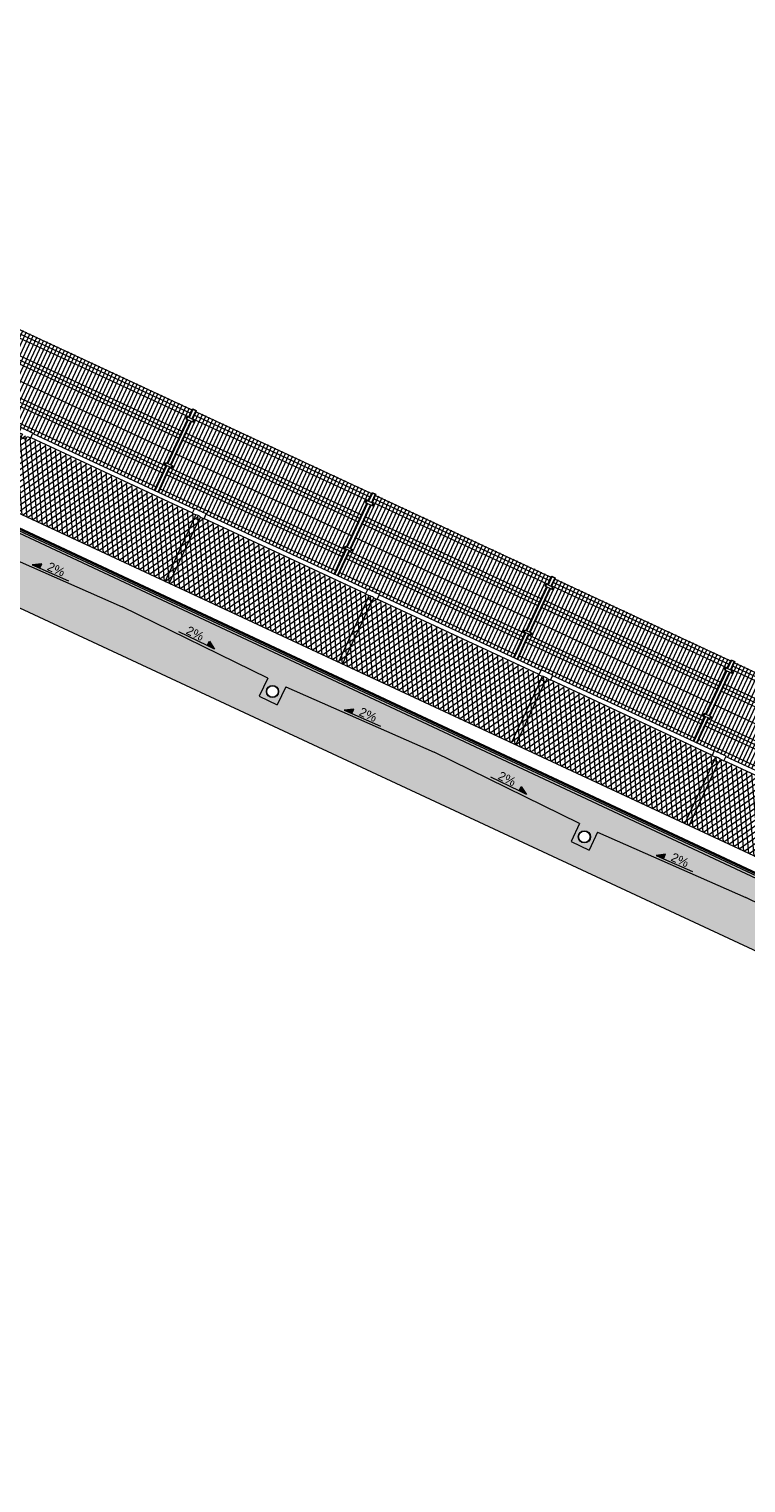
# Model space of a CAD drawing. Header units: millimetres. Extents: x 1962 to 3194, y -795 to -219.
# Tile 98 of 256: x 2323 to 2333, y -422 to -403. Entities that reach past the tile are written whole.
import ezdxf

# ---------------------------------------------------------------- set-up
doc = ezdxf.new("R2010")
doc.units = ezdxf.units.MM
doc.layers.get('0').update_dxf_attribs({"lineweight": 5})
for name, color, linetype, lineweight in [('A_hatch przekroje', 125, 'Continuous', 9), ('A_koty wysokośc.', 53, 'Continuous', 9), ('A_ogrodzenie 1_2m', 34, 'Continuous', 9), ('A_ogrodzenie 2_4m', 45, 'Continuous', 9), ('A_przekrojowe', 42, 'Continuous', 9)]:
    doc.layers.add(name, color=color, linetype=linetype, lineweight=lineweight)
doc.styles.get("Standard").update_dxf_attribs({"font": 'arial.ttf'})

# ---------------------------------------------------------------- blocks, each defined once
blk = doc.blocks.new('zw$5246')
at = {"layer": 'A_ogrodzenie 2_4m'}
blk.add_lwpolyline([(-0.095, 0.015), (0.015, 0.015), (0.015, -0.015), (-0.095, -0.015), (-0.095, 0.015)], dxfattribs=at)
for centre in [(-0.085, 0), (0.005, 0)]:
    blk.add_circle(centre, 0.006, dxfattribs=at)
blk = doc.blocks.new('zw$874D')
at = {"layer": 'A_ogrodzenie 2_4m'}
for p, q in [((0.07, -1.169), (0.07, 0)), ((0.12, -1.169), (0.12, 0)), ((0.17, -1.169), (0.17, 0)), ((0.22, -1.169), (0.22, 0)), ((0.27, -1.169), (0.27, 0)), ((0.32, -1.169), (0.32, 0)), ((0.42, -1.169), (0.42, 0)), ((0.52, -1.169), (0.52, 0)), ((0.57, -1.169), (0.57, 0)), ((0.03, -0.12), (0.03, 0)), ((0.03, -0.01), (2.56, -0.01)), ((0.03, -0.06), (2.56, -0.06)), ((0.03, -0.11), (2.56, -0.11)), ((0.03, -0.78), (0.03, -0.15)), ((0.37, -1.169), (0.37, 0)), ((0.47, -1.169), (0.47, 0)), ((0.62, -1.169), (0.62, 0)), ((0.67, -1.169), (0.67, 0)), ((0.72, -1.169), (0.72, 0)), ((0.77, -1.169), (0.77, 0)), ((0.82, -1.169), (0.82, 0)), ((0.87, -1.169), (0.87, 0)), ((0.92, -1.169), (0.92, 0)), ((0.97, -1.169), (0.97, 0)), ((1.02, -1.169), (1.02, 0)), ((1.07, -1.169), (1.07, 0)), ((1.12, -1.169), (1.12, 0)), ((1.17, -1.169), (1.17, 0)), ((1.22, -1.169), (1.22, 0)), ((1.27, -1.169), (1.27, 0)), ((1.32, -1.169), (1.32, 0)), ((1.37, -1.169), (1.37, 0)), ((1.42, -1.169), (1.42, 0)), ((1.47, -1.169), (1.47, 0)), ((1.52, -1.164), (1.52, 0)), ((1.57, -1.164), (1.57, 0)), ((1.62, -1.164), (1.62, 0)), ((1.67, -1.169), (1.67, 0)), ((1.72, -1.169), (1.72, 0)), ((1.77, -1.164), (1.77, 0)), ((1.82, -1.164), (1.82, 0)), ((1.87, -1.164), (1.87, 0)), ((1.92, -1.164), (1.92, 0)), ((1.97, -1.169), (1.97, 0)), ((2.02, -1.169), (2.02, 0)), ((2.07, -1.169), (2.07, 0)), ((2.12, -1.169), (2.12, 0)), ((2.17, -1.169), (2.17, 0)), ((2.22, -1.169), (2.22, 0)), ((2.27, -1.169), (2.27, 0)), ((2.32, -1.169), (2.32, 0)), ((2.37, -1.169), (2.37, 0)), ((2.42, -1.169), (2.42, 0)), ((2.47, -1.169), (2.47, 0)), ((2.52, -1.169), (2.52, 0)), ((2.56, -0.12), (2.56, 0)), ((2.56, -0.78), (2.56, -0.15)), ((0.03, -0.32), (2.56, -0.32)), ((0.03, -0.37), (2.56, -0.37)), ((0.03, -0.42), (2.56, -0.42)), ((0.03, -0.62), (2.56, -0.62)), ((0.03, -1.169), (0.03, -0.81)), ((0.03, -0.82), (2.56, -0.82)), ((0.03, -0.87), (2.56, -0.87)), ((0.03, -0.92), (2.56, -0.92)), ((2.56, -1.169), (2.56, -0.81)), ((0.03, -1.12), (2.56, -1.12))]:
    blk.add_line(p, q, dxfattribs=at)
blk.add_lwpolyline([(0.025, -0.01), (0.02, -0.01), (0.02, 0), (-0.02, 0), (-0.02, -0.01), (-0.025, -0.01), (-0.025, 0.005), (0.025, 0.005)], close=True, dxfattribs=at)
for points in [[(0.02, -0.12), (0.02, 0), (-0.02, 0), (-0.02, -0.12)], [(-0.02, -0.15), (-0.02, -0.78)], [(0.02, -0.78), (0.02, -0.15)], [(-0.02, -0.81), (-0.02, -1.169)], [(0.02, -1.169), (0.02, -0.81)]]:
    blk.add_lwpolyline(points, dxfattribs=at)
at = {"layer": 'A_ogrodzenie 2_4m', "xscale": -1, "rotation": 179.9999999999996}
blk.add_blockref('zw$5246', (0.04, -0.135), dxfattribs=at)
at = {"layer": 'A_ogrodzenie 2_4m', "rotation": 359.9999999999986}
blk.add_blockref('zw$5246', (0.04, -0.795), dxfattribs=at)
blk = doc.blocks.new('zw$572')
at = {"layer": 'A_koty wysokośc.'}
h = blk.add_hatch(color=256, dxfattribs=at)
h.dxf.hatch_style = 1
h.paths.add_polyline_path([(0.12, 0.072), (0, 0), (0.12, 0)])
blk.add_line((0.12, 0), (0.578, 0), dxfattribs=at)
blk.add_lwpolyline([(0.12, 0), (0.12, 0.072), (0, 0), (0.12, 0)], close=True, dxfattribs=at)
blk = doc.blocks.new('zw$607D')
at = {"layer": 'A_hatch przekroje'}
h = blk.add_hatch(dxfattribs=at)
h.set_pattern_fill('LINE', color=256, scale=0.005, angle=114.9782, style=2)
h.set_pattern_definition([(90, (-163.449078, -3.115186), (-0.015875, -1e-15), [])])
h.paths.add_polyline_path([(-24.269, 0.34), (-24.269, 0.355), (-54.769, 0.416), (-95.169, 0.416), (-125.669, 0.355), (-125.669, 0.34), (-95.169, 0.401), (-54.769, 0.401)])
h = blk.add_hatch(color=251, dxfattribs=at)
h.dxf.hatch_style = 2
h.paths.add_polyline_path([(-24.269, 0.34), (-24.269, 0.32), (-54.769, 0.381), (-95.169, 0.381), (-125.669, 0.32), (-125.669, 0.34), (-95.169, 0.401), (-54.769, 0.401)])
h = blk.add_hatch(dxfattribs=at)
h.set_pattern_fill('CONC', color=256, scale=0.005, angle=324.9782, style=2)
h.set_pattern_definition([(300, (-163.31836, -3.17903), (0.10998523, 0.0635), [0, -0.127]), (300, (-163.35622, -3.20236), (0.10998523, 0.0635), [0, -0.127]), (300, (-163.29493, -3.17137), (0.10998523, 0.0635), [0, -0.127]), (278.1986, (-163.36204, -3.13386), (0.080514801, -0.393455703), [0.01367828, -0.67023767]), (156.8699, (-163.36009, -3.147398), (0.410470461, -0.202955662), [0.00635, -0.62865]), (70.6013, (-163.36593, -3.144904), (-0.342411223, -0.9309261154), [0.01170876, -1.15917332]), (146.5651, (-163.400083, -3.11623), (-0.173485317, 0.04648505), [0.00283985, -0.28114079]), (266.3099, (-163.402453, -3.114664), (0.017014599, -0.283470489), [0.00457911, -0.45332599]), (48.4349, (-163.402748, -3.119233), (0.156470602, 0.236985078), [0.00401612, -0.39759318]), (165, (-163.37044, -3.19297), (-0.10998526, -0.06350002), [0.0053881, -0.17421695]), (300, (-163.37565, -3.19157), (0.17348523, -0.04648523), [0.00762, -0.11938]), (75, (-163.37184, -3.19817), (-0.06350002, 0.10998526), [0.0053881, -0.17421695]), (191.5651, (-163.30767, -3.13913), (0.283470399, 0.017014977), [0.00401612, -0.39759318]), (300, (-163.3116, -3.13994), (0.17348523, -0.04648523), [0.00635, -0.12065]), (83.1301, (-163.30843, -3.145435), (0.0294704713, 0.4569556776), [0.00635, -0.62865]), (153.6901, (-163.340226, -3.080204), (0.236985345, -0.156470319), [0.00457911, -0.45332599]), (281.5651, (-163.34433, -3.078174), (-0.017014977, 0.283470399), [0.00803224, -0.39357706]), (66.8699, (-163.34272, -3.086043), (-0.202955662, -0.410470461), [0.00635, -0.62865]), (300, (-163.32621, -3.11464), (0.10998523, 0.0635), [0, -0.127]), (300, (-163.37195, -3.10145), (0.10998523, 0.0635), [0, -0.127]), (300, (-163.39487, -3.15574), (0.10998523, 0.0635), [0, -0.127]), (300, (-163.34363, -3.16576), (0.10998523, 0.0635), [0, -0.127]), (300, (-163.34334, -3.12306), (0.10998523, 0.0635), [0, -0.127]), (300, (-163.35401, -3.09696), (0.10998523, 0.0635), [0, -0.127]), (300, (-163.3549, -3.11067), (0.10998523, 0.0635), [0, -0.127]), (300, (-163.38383, -3.12151), (0.10998523, 0.0635), [0, -0.127]), (300, (-163.39467, -3.09258), (0.10998523, 0.0635), [0, -0.127]), (300, (-163.36874, -3.07907), (0.10998523, 0.0635), [0, -0.127]), (300, (-163.34645, -3.0618), (0.10998523, 0.0635), [0, -0.127]), (300, (-163.32237, -3.09336), (0.10998523, 0.0635), [0, -0.127]), (300, (-163.304, -3.11501), (0.10998523, 0.0635), [0, -0.127]), (300, (-163.28617, -3.15605), (0.10998523, 0.0635), [0, -0.127]), (300, (-163.33551, -3.14934), (0.10998523, 0.0635), [0, -0.127]), (300, (-163.32206, -3.12691), (0.10998523, 0.0635), [0, -0.127]), (300, (-163.36977, -3.16619), (0.10998523, 0.0635), [0, -0.127]), (300, (-163.39432, -3.13637), (0.10998523, 0.0635), [0, -0.127]), (300, (-163.39947, -3.18333), (0.10998523, 0.0635), [0, -0.127]), (300, (-163.41383, -3.14323), (0.10998523, 0.0635), [0, -0.127]), (300, (-163.43744, -3.10994), (0.10998523, 0.0635), [0, -0.127]), (300, (-163.43532, -3.12631), (0.10998523, 0.0635), [0, -0.127]), (300, (-163.41929, -3.11852), (0.10998523, 0.0635), [0, -0.127]), (300, (-163.39434, -3.20237), (0.10998523, 0.0635), [0, -0.127]), (300, (-163.34163, -3.18953), (0.10998523, 0.0635), [0, -0.127]), (300, (-163.31181, -3.16498), (0.10998523, 0.0635), [0, -0.127]), (300, (-163.42021, -3.16011), (0.10998523, 0.0635), [0, -0.127])])
h.paths.add_polyline_path([(-24.269, 0.29), (-24.269, 0.32), (-54.769, 0.381), (-95.169, 0.381), (-125.669, 0.32), (-125.669, 0.29), (-95.169, 0.351), (-54.769, 0.351)])
h = blk.add_hatch(dxfattribs=at)
h.set_pattern_fill('EARTH2', color=256, scale=0.03, angle=69.9782, style=2)
h.set_pattern_definition([(225, (-78.4693, 4.5083), (1e-16, -1.077631), [0.3429, -0.4191]), (225, (-78.2268, 4.2658), (1e-16, -1.077631), [0.3429, -0.4191]), (225, (-78.2861, 4.3251), (1e-16, -1.077631), [0.35052, -0.41148]), (225, (-78.34535, 4.3843), (1e-16, -1.077631), [0.35052, -0.41148]), (225, (-78.4046, 4.4436), (1e-16, -1.077631), [0.35052, -0.41148]), (225, (-78.4046, 4.9824), (1e-16, -1.077631), [0.3429, -0.4191]), (225, (-78.34535, 4.92315), (1e-16, -1.077631), [0.3429, -0.4191]), (225, (-78.2861, 4.8639), (1e-16, -1.077631), [0.3429, -0.4191]), (225, (-78.2268, 4.8046), (1e-16, -1.077631), [0.3429, -0.4191]), (225, (-78.4693, 5.0471), (1e-16, -1.077631), [0.3429, -0.4191]), (315, (-78.98654, 4.5298), (1.077631, 0), [0.3429, -0.4191]), (315, (-78.7387, 4.7777), (1.077631, 0), [0.3429, -0.4191]), (315, (-78.80334, 4.713), (1.077631, 0), [0.3429, -0.4191]), (315, (-78.8626, 4.65374), (1.077631, 0), [0.3429, -0.4191]), (315, (-78.9219, 4.5945), (1.077631, 0), [0.3429, -0.4191]), (315, (-78.3831, 4.5945), (1.077631, 0), [0.35052, -0.41148]), (315, (-78.3238, 4.65374), (1.077631, 0), [0.35052, -0.41148]), (315, (-78.2645, 4.713), (1.077631, 0), [0.35052, -0.41148]), (315, (-78.1999, 4.7777), (1.077631, 0), [0.3429, -0.4191]), (315, (-78.4423, 4.5352), (1.077631, 0), [0.3429, -0.4191])])
h.paths.add_polyline_path([(-131.381, -0.95), (-128.549, -0.95), (-128.169, -0.671), (-127.401, -0.661), (-127.119, -0.929), (-126.319, -0.929), (-125.791, -0.54), (-24.028, -0.54), (-23.619, -0.929), (-22.819, -0.929), (-22.474, -0.674), (-5.389, -1.01), (-4.884, -0.5), (-0.615, -0.5), (-0.12, 0), (-5.989, 0), (-5.989, 0.02), (-6.069, 0.02), (-6.069, -0.03), (-6.269, -0.03), (-6.269, -0.11), (-6.069, -0.11), (-6.069, -0.16), (-6.069, -0.28), (-6.098, -0.299), (-6.109, -0.36), (-5.889, -0.36), (-5.889, -0.5), (-6.258, -0.5), (-24.369, -0.137), (-24.369, -0.04), (-24.109, -0.04), (-24.109, 0.09), (-24.209, 0.24), (-24.209, 0.34), (-24.269, 0.34), (-24.269, 0.24), (-24.369, 0.09), (-24.369, 0.047), (-26.825, -0.004), (-26.825, -0.264), (-27.085, -0.264), (-27.085, -0.004), (-30.312, 0.063), (-33.538, -0.004), (-33.538, -0.264), (-33.798, -0.264), (-33.798, -0.004), (-35.918, 0.04), (-38.038, -0.004), (-38.038, -0.264), (-38.298, -0.264), (-38.298, -0.004), (-40.418, 0.04), (-42.538, -0.004), (-42.538, -0.264), (-42.798, -0.264), (-42.798, -0.004), (-44.918, 0.04), (-47.038, -0.004), (-47.038, -0.264), (-47.298, -0.264), (-47.298, -0.004), (-49.418, 0.04), (-51.538, -0.004), (-51.538, -0.264), (-51.798, -0.264), (-51.798, -0.004), (-53.918, 0.04), (-56.038, -0.004), (-56.038, -0.264), (-56.298, -0.264), (-56.298, -0.004), (-58.418, 0.04), (-60.538, -0.004), (-60.538, -0.264), (-60.798, -0.264), (-60.798, -0.004), (-62.918, 0.04), (-65.038, -0.004), (-65.038, -0.264), (-65.298, -0.264), (-65.298, -0.004), (-67.418, 0.04), (-69.538, -0.004), (-69.538, -0.264), (-69.798, -0.264), (-69.798, -0.004), (-71.918, 0.04), (-74.038, -0.004), (-74.038, -0.264), (-74.298, -0.264), (-74.298, -0.004), (-76.418, 0.04), (-78.538, -0.004), (-78.538, -0.264), (-78.798, -0.264), (-78.798, -0.004), (-80.918, 0.04), (-83.038, -0.004), (-83.038, -0.264), (-83.298, -0.264), (-83.298, -0.004), (-85.418, 0.04), (-87.538, -0.004), (-87.538, -0.264), (-87.798, -0.264), (-87.798, -0.004), (-89.918, 0.04), (-92.038, -0.004), (-92.038, -0.264), (-92.298, -0.264), (-92.298, -0.004), (-94.418, 0.04), (-96.538, -0.004), (-96.538, -0.264), (-96.798, -0.264), (-96.798, -0.004), (-98.918, 0.04), (-101.038, -0.004), (-101.038, -0.264), (-101.298, -0.264), (-101.298, -0.004), (-103.418, 0.04), (-105.538, -0.004), (-105.538, -0.264), (-105.798, -0.264), (-105.798, -0.004), (-107.918, 0.04), (-110.038, -0.004), (-110.038, -0.264), (-110.298, -0.264), (-110.298, -0.004), (-112.418, 0.04), (-114.538, -0.004), (-114.538, -0.264), (-114.798, -0.264), (-114.798, -0.004), (-116.918, 0.04), (-119.038, -0.004), (-119.038, -0.264), (-119.298, -0.264), (-119.298, -0.004), (-121.418, 0.04), (-123.538, -0.004), (-123.538, -0.264), (-123.798, -0.264), (-123.798, -0.004), (-125.569, 0.033), (-125.569, 0.09), (-125.669, 0.24), (-125.669, 0.34), (-125.729, 0.34), (-125.729, 0.24), (-125.829, 0.09), (-125.829, 0.038), (-125.829, -0.04), (-125.569, -0.04), (-125.569, -0.137), (-128.149, -0.183), (-128.149, -0.08), (-127.929, -0.08), (-127.941, -0.019), (-127.969, 0), (-127.969, 0.3), (-128.049, 0.3), (-128.049, 0.27), (-132.649, 0.27)])
h.paths.add_polyline_path([(-128.149, -0.08), (-128.109, 0.2), (-128.049, 0.2), (-128.049, 0), (-128.049, -0.019), (-127.941, -0.019), (-127.929, -0.08)], flags=16)
h = blk.add_hatch(dxfattribs=at)
h.set_pattern_fill('CONCRE', color=256, scale=0.008, angle=245.0218, style=2)
h.set_pattern_definition([(220.0436, (-78.46928, 3.991), (-0.0248279, -0.28629365), [0.0254, -0.1778]), (310.0436, (-78.46928, 3.991), (0.28629365, -0.0248279), [0.0254, -0.1778]), (355.0436, (-78.48872, 3.97466), (0.15556077, 0.1307329), [0.035921, -0.2514472]), (220.0436, (-78.41518, 3.88716), (-0.0248279, -0.28629365), [0.0254, -0.1778]), (265.0436, (-78.43308, 3.88871), (0.1307329, -0.15556077), [0.0179605, -0.2694077]), (355.0436, (-78.43308, 3.88871), (0.15556077, 0.1307329), [0.0179605, -0.2694077]), (220.0436, (-78.44084, 3.79924), (-0.0248279, -0.28629365), [0.035921, -0.167279]), (265.0436, (-78.44084, 3.79924), (0.1307329, -0.15556077), [0.0254, -0.2619682]), (355.0436, (-78.46834, 3.77613), (0.15556077, 0.1307329), [0.0254, -0.2619682]), (310.0436, (-78.54354, 3.86223), (0.28629365, -0.0248279), [0.0254, -0.1778]), (265.0436, (-78.54354, 3.86223), (0.1307329, -0.15556077), [0.0179605, -0.2694077]), (355.0436, (-78.5451, 3.84434), (0.15556077, 0.1307329), [0.0179605, -0.2694077]), (220.0436, (-78.45604, 3.93577), (-0.0248279, -0.28629365), [0.0127, -0.17018]), (220.0436, (-78.54003, 3.79883), (-0.0248279, -0.28629365), [0.0127, -0.17018]), (310.0436, (-78.47507, 3.82024), (0.28629365, -0.0248279), [0.0127, -0.17018]), (355.0436, (-78.56805, 3.8914), (0.15556077, 0.1307329), [0.0179605, -0.2694077]), (355.0436, (-78.41012, 3.84165), (0.15556077, 0.1307329), [0.0179605, -0.2694077]), (265.0436, (-78.4993, 3.87868), (0.1307329, -0.15556077), [0.0179605, -0.2694077]), (310.0436, (-78.5064, 3.92662), (0.28629365, -0.0248279), [0.003175, -0.200025]), (310.0436, (-78.45855, 3.85486), (0.28629365, -0.0248279), [0.003175, -0.200025]), (310.0436, (-78.509, 3.76684), (0.28629365, -0.0248279), [0.003175, -0.200025]), (310.0436, (-78.58088, 3.84744), (0.28629365, -0.0248279), [0.003175, -0.200025])])
h.paths.add_polyline_path([(-125.669, 0.24), (-125.669, 0.29), (-95.169, 0.351), (-54.769, 0.351), (-24.269, 0.29), (-24.269, 0.24), (-24.369, 0.09), (-24.369, 0.047), (-26.825, -0.004), (-26.825, -0.264), (-27.085, -0.264), (-27.085, -0.004), (-30.312, 0.063), (-33.538, -0.004), (-33.538, -0.264), (-33.798, -0.264), (-33.798, -0.004), (-35.918, 0.04), (-38.038, -0.004), (-38.038, -0.264), (-38.298, -0.264), (-38.298, -0.004), (-40.418, 0.04), (-42.538, -0.004), (-42.538, -0.264), (-42.798, -0.264), (-42.798, -0.004), (-44.918, 0.04), (-47.038, -0.004), (-47.038, -0.264), (-47.298, -0.264), (-47.298, -0.004), (-49.418, 0.04), (-51.538, -0.004), (-51.538, -0.264), (-51.798, -0.264), (-51.798, -0.004), (-53.918, 0.04), (-56.038, -0.004), (-56.038, -0.264), (-56.298, -0.264), (-56.298, -0.004), (-58.418, 0.04), (-60.538, -0.004), (-60.538, -0.264), (-60.798, -0.264), (-60.798, -0.004), (-62.918, 0.04), (-65.038, -0.004), (-65.038, -0.264), (-65.298, -0.264), (-65.298, -0.004), (-67.418, 0.04), (-69.538, -0.004), (-69.538, -0.264), (-69.798, -0.264), (-69.798, -0.004), (-71.918, 0.04), (-74.038, -0.004), (-74.038, -0.264), (-74.298, -0.264), (-74.298, -0.004), (-76.418, 0.04), (-78.538, -0.004), (-78.538, -0.264), (-78.798, -0.264), (-78.798, -0.004), (-80.918, 0.04), (-83.038, -0.004), (-83.038, -0.264), (-83.298, -0.264), (-83.298, -0.004), (-85.418, 0.04), (-87.538, -0.004), (-87.538, -0.264), (-87.798, -0.264), (-87.798, -0.004), (-89.918, 0.04), (-92.038, -0.004), (-92.038, -0.264), (-92.298, -0.264), (-92.298, -0.004), (-94.418, 0.04), (-96.538, -0.004), (-96.538, -0.264), (-96.798, -0.264), (-96.798, -0.004), (-98.918, 0.04), (-101.038, -0.004), (-101.038, -0.264), (-101.298, -0.264), (-101.298, -0.004), (-103.418, 0.04), (-105.538, -0.004), (-105.538, -0.264), (-105.798, -0.264), (-105.798, -0.004), (-107.918, 0.04), (-110.038, -0.004), (-110.038, -0.264), (-110.298, -0.264), (-110.298, -0.004), (-112.418, 0.04), (-114.538, -0.004), (-114.538, -0.264), (-114.798, -0.264), (-114.798, -0.004), (-116.918, 0.04), (-119.038, -0.004), (-119.038, -0.264), (-119.298, -0.264), (-119.298, -0.004), (-121.418, 0.04), (-123.538, -0.004), (-123.538, -0.264), (-123.798, -0.264), (-123.798, -0.004), (-125.569, 0.033), (-125.569, 0.09)])
h.paths.add_polyline_path([(-65.096, -0.1, 1), (-65.241, -0.168, 1)], flags=16)
edge = h.paths.add_edge_path()
edge.add_arc((-26.955, -0.134), 0.08, 24.9782, 384.9782)
edge = h.paths.add_edge_path()
edge.add_arc((-33.668, -0.134), 0.08, 24.9782, 384.9782)
edge = h.paths.add_edge_path()
edge.add_arc((-38.168, -0.134), 0.08, 24.9782, 384.9782)
edge = h.paths.add_edge_path()
edge.add_arc((-42.668, -0.134), 0.08, 24.9782, 384.9782)
edge = h.paths.add_edge_path()
edge.add_arc((-47.168, -0.134), 0.08, 24.9782, 384.9782)
edge = h.paths.add_edge_path()
edge.add_arc((-51.668, -0.134), 0.08, 24.9782, 384.9782)
edge = h.paths.add_edge_path()
edge.add_arc((-56.168, -0.134), 0.08, 24.9782, 384.9782)
edge = h.paths.add_edge_path()
edge.add_arc((-60.668, -0.134), 0.08, 24.9782, 384.9782)
edge = h.paths.add_edge_path()
edge.add_arc((-65.168, -0.134), 0.08, 24.9782, 384.9782)
edge = h.paths.add_edge_path()
edge.add_arc((-69.668, -0.134), 0.08, 24.9782, 384.9782)
edge = h.paths.add_edge_path()
edge.add_arc((-74.168, -0.134), 0.08, 24.9782, 384.9782)
edge = h.paths.add_edge_path()
edge.add_arc((-78.668, -0.134), 0.08, 24.9782, 384.9782)
edge = h.paths.add_edge_path()
edge.add_arc((-83.168, -0.134), 0.08, 24.9782, 384.9782)
edge = h.paths.add_edge_path()
edge.add_arc((-87.668, -0.134), 0.08, 24.9782, 384.9782)
edge = h.paths.add_edge_path()
edge.add_arc((-92.168, -0.134), 0.08, 24.9782, 384.9782)
edge = h.paths.add_edge_path()
edge.add_arc((-96.668, -0.134), 0.08, 24.9782, 384.9782)
edge = h.paths.add_edge_path()
edge.add_arc((-101.168, -0.134), 0.08, 24.9782, 384.9782)
edge = h.paths.add_edge_path()
edge.add_arc((-105.668, -0.134), 0.08, 24.9782, 384.9782)
edge = h.paths.add_edge_path()
edge.add_arc((-110.168, -0.134), 0.08, 24.9782, 384.9782)
edge = h.paths.add_edge_path()
edge.add_arc((-114.668, -0.134), 0.08, 24.9782, 384.9782)
edge = h.paths.add_edge_path()
edge.add_arc((-119.168, -0.134), 0.08, 24.9782, 384.9782)
edge = h.paths.add_edge_path()
edge.add_arc((-123.668, -0.134), 0.08, 24.9782, 384.9782)
at = {"layer": 'A_ogrodzenie 1_2m'}
h = blk.add_hatch(dxfattribs=at)
h.set_pattern_fill('DIAMONDS', color=256, scale=0.02, style=2)
h.set_pattern_definition([(60, (-2727.07416, 476.21527), (-0.0549926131, 0.03175), []), (120, (-2727.07416, 476.21527), (-0.0549926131, -0.03175), [])])
h.paths.add_polyline_path([(-62.769, 1.531), (-31.479, 1.531), (-31.479, 0.577), (-62.769, 0.577)])
at = {"layer": 'A_hatch przekroje'}
blk.add_line((-54.769, 0.416), (-24.269, 0.355), dxfattribs=at)
blk.add_lwpolyline([(-132.649, 0.27), (-131.381, -0.95), (-128.549, -0.95), (-128.169, -0.671), (-127.401, -0.661), (-127.119, -0.929), (-126.319, -0.929), (-125.791, -0.54), (-24.028, -0.54), (-23.619, -0.929), (-22.819, -0.929), (-22.474, -0.674), (-5.389, -1.01), (-4.884, -0.5), (-0.615, -0.5), (-0.12, 0)], dxfattribs=at)
at = {"layer": 'A_ogrodzenie 1_2m'}
for p, q in [((-51.434, 1.601), (-49.104, 1.601)), ((-51.434, 1.541), (-49.104, 1.541)), ((-48.934, 1.601), (-46.604, 1.601)), ((-48.934, 1.541), (-46.604, 1.541)), ((-46.434, 1.601), (-44.104, 1.601)), ((-46.434, 1.541), (-44.104, 1.541)), ((-43.934, 1.601), (-41.604, 1.601)), ((-43.934, 1.541), (-41.604, 1.541)), ((-41.434, 1.601), (-39.104, 1.601)), ((-41.434, 1.541), (-39.104, 1.541)), ((-49.049, 0.577), (-49.049, 1.491)), ((-48.989, 0.577), (-48.989, 1.491)), ((-46.549, 0.577), (-46.549, 1.491)), ((-46.489, 0.577), (-46.489, 1.491)), ((-44.049, 0.577), (-44.049, 1.491)), ((-43.989, 0.577), (-43.989, 1.491)), ((-41.549, 0.577), (-41.549, 1.491)), ((-41.489, 0.577), (-41.489, 1.491)), ((-61.579, 0.577), (-31.035, 0.577))]:
    blk.add_line(p, q, dxfattribs=at)
for points in [[(-51.554, 1.491), (-51.484, 1.491), (-51.484, 1.536), (-51.434, 1.536), (-51.434, 1.606), (-51.604, 1.606), (-51.604, 1.536), (-51.554, 1.536)], [(-49.054, 1.491), (-48.984, 1.491), (-48.984, 1.536), (-48.934, 1.536), (-48.934, 1.606), (-49.104, 1.606), (-49.104, 1.536), (-49.054, 1.536)], [(-46.554, 1.491), (-46.484, 1.491), (-46.484, 1.536), (-46.434, 1.536), (-46.434, 1.606), (-46.604, 1.606), (-46.604, 1.536), (-46.554, 1.536)], [(-44.054, 1.491), (-43.984, 1.491), (-43.984, 1.536), (-43.934, 1.536), (-43.934, 1.606), (-44.104, 1.606), (-44.104, 1.536), (-44.054, 1.536)], [(-41.554, 1.491), (-41.484, 1.491), (-41.484, 1.536), (-41.434, 1.536), (-41.434, 1.606), (-41.604, 1.606), (-41.604, 1.536), (-41.554, 1.536)]]:
    blk.add_lwpolyline(points, close=True, dxfattribs=at)
for centre in [(-49.019, 1.416), (-46.519, 1.416), (-44.019, 1.416), (-41.519, 1.416)]:
    blk.add_arc(centre, 0.125, 73.7398, 106.2602, dxfattribs=at)
at = {"layer": 'A_przekrojowe'}
for p, q in [((-54.769, 0.401), (-24.269, 0.34)), ((-54.769, 0.381), (-24.269, 0.32)), ((-54.769, 0.351), (-24.269, 0.29)), ((-51.538, -0.004), (-49.418, 0.04)), ((-47.298, -0.004), (-49.418, 0.04)), ((-47.038, -0.004), (-44.918, 0.04)), ((-42.798, -0.004), (-44.918, 0.04)), ((-42.538, -0.004), (-40.418, 0.04)), ((-38.298, -0.004), (-40.418, 0.04)), ((-47.298, -0.004), (-47.298, -0.264)), ((-47.038, -0.004), (-47.038, -0.264)), ((-42.798, -0.004), (-42.798, -0.264)), ((-42.538, -0.004), (-42.538, -0.264)), ((-47.298, -0.264), (-47.038, -0.264)), ((-42.798, -0.264), (-42.538, -0.264))]:
    blk.add_line(p, q, dxfattribs=at)
for centre, radius in [((-47.168, -0.134), 0.08), ((-47.168, -0.134), 0.075), ((-42.668, -0.134), 0.08), ((-42.668, -0.134), 0.075)]:
    blk.add_circle(centre, radius, dxfattribs=at)
at = {"layer": 'A_koty wysokośc.'}
for p, xscale, yscale, zscale, rotation in [((-50.715, 0.04), 0.8999999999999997, 0.8999999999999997, 0.8999999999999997, 1.16405013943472), ((-48.088, 0.048), -0.8999999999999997, 0.8999999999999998, 0.8999999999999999, 358.9583733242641), ((-46.215, 0.04), 0.8999999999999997, 0.8999999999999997, 0.8999999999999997, 1.16405013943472), ((-43.588, 0.048), -0.8999999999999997, 0.8999999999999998, 0.8999999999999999, 358.9583733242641), ((-41.715, 0.04), 0.8999999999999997, 0.8999999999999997, 0.8999999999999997, 1.16405013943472)]:
    blk.add_blockref('zw$572', p, dxfattribs=dict(at, xscale=xscale, yscale=yscale, zscale=zscale, rotation=rotation))
at = {"layer": 'A_ogrodzenie 2_4m'}
for p in [(-52.238, 2.77), (-49.648, 2.77), (-47.058, 2.77), (-44.468, 2.77), (-41.878, 2.77)]:
    blk.add_blockref('zw$874D', p, dxfattribs=at)
at = {"layer": 'A_koty wysokośc.', "char_height": 0.1152, "width": 0.74276, "attachment_point": 4}
for insert, rotation in [((-50.523, 0.117), 1.1641), ((-48.522, 0.129), 358.9584), ((-46.023, 0.117), 1.1641), ((-44.022, 0.129), 358.9584), ((-41.523, 0.117), 1.1641)]:
    blk.add_mtext('2%', dxfattribs=dict(at, insert=insert, rotation=rotation))

msp = doc.modelspace()

# ---------------------------------------------------------------- block references
at = {"rotation": 335.0218058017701}
msp.add_blockref('zw$607D', (2369.4566, -431.759), dxfattribs=at)

doc.saveas('drawing.dxf')
